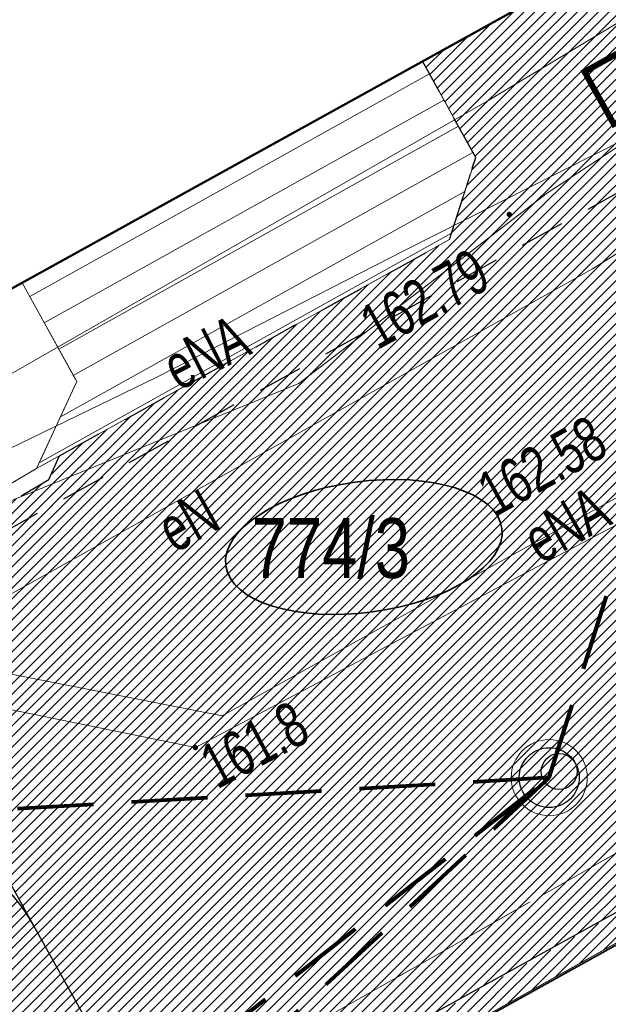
# Model space of a CAD drawing. Header units: metres. Extents: x 0 to 8443948, y 0 to 5887002.
# Tile 42 of 256: x 8442593 to 8442603, y 5885916 to 5885932. Entities that reach past the tile are written whole.
import ezdxf
from ezdxf.enums import TextEntityAlignment as Align

# ---------------------------------------------------------------- set-up
doc = ezdxf.new("R2010")
doc.units = ezdxf.units.M
doc.header["$MEASUREMENT"] = 0
for name, pattern in [('0.5_0.5', [1, 0.5, -0.5]), ('1.0_0.5', [1.5, 1, -0.5]), ('1.5_0.5', [2, 1.5, -0.5]), ('1.5_1.0', [2.5, 1.5, -1]), ('1_12', [3, 1, -1, 0, -1]), ('219-500', [0]), ('DASHED', [19.049999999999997, 12.7, -6.349999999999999])]:
    doc.linetypes.add(name, pattern=pattern)
doc.layers.get('0').update_dxf_attribs({"color": 250, "linetype": 'CONTINUOUS', "lineweight": 5})
for name, color, linetype, lineweight in [('!str kreskowanie', 2, 'CONTINUOUS', 5), ('!STR oś jezdni', 6, '1_12', 30), ('- ABM', 200, 'CONTINUOUS', 30), ('Sanit_KD', 102, 'DASHED', 80), ('Sanit_KD studnie', 102, 'CONTINUOUS', 30)]:
    doc.layers.add(name, color=color, linetype=linetype, lineweight=lineweight)
for name, color, linetype in [('211-numer działki ewidencyjnej', 253, 'CONTINUOUS'), ('218-kontur użytku gruntowego', 253, 'CONTINUOUS'), ('219-działka ewidencyjna', 253, 'CONTINUOUS'), ('312-budynek ewidencyjny', 253, 'CONTINUOUS'), ('chodnik', 253, 'CONTINUOUS'), ('Obszar prawny ulicy', 253, 'CONTINUOUS'), ('obszar utwardzony', 253, 'CONTINUOUS'), ('ogrodzenie trwałe', 253, 'CONTINUOUS'), ('pikieta sztuczna', 253, 'CONTINUOUS'), ('pikieta sztuczna-Atr2', 253, 'CONTINUOUS'), ('przewód elektroenergetyczny podziemny', 253, 'CONTINUOUS'), ('przewód elektroenergetyczny podziemny-Atr1', 253, 'CONTINUOUS'), ('przewód telekomunikacyjny podziemny', 253, 'CONTINUOUS'), ('rzędna', 253, 'CONTINUOUS'), ('rzędna-Atr2', 253, 'CONTINUOUS'), ('schody w ciągu komunikacyjnym', 253, 'CONTINUOUS'), ('trawnik', 253, 'CONTINUOUS')]:
    doc.layers.add(name, color=color, linetype=linetype)
doc.styles.get("Standard").update_dxf_attribs({"font": 'Working1250', "width": 0.75})
doc.linetypes.add('902-500', pattern='A,3.75,0,[1,ksztalty.shx,S=0.5,R=0,X=0,Y=0],3.75', length=7.5)

# ---------------------------------------------------------------- blocks, each defined once
blk = doc.blocks.new('PW01')
at = {"linetype": 'Continuous', "lineweight": 13}
h = blk.add_hatch(color=0, dxfattribs=at)
edge = h.paths.add_edge_path()
edge.add_arc((0, 0), 0.045, 0, 360)

msp = doc.modelspace()

# ---------------------------------------------------------------- hatches: boundary and pattern name
at = {"layer": '!str kreskowanie', "linetype": 'Continuous', "lineweight": 9}
h = msp.add_hatch(dxfattribs=at)
h.set_pattern_fill('ANSI31', color=253, scale=2)
h.set_pattern_definition([(45, (0, 0), (-0.1767766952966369, 0.1767766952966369), [])])
edge = h.paths.add_edge_path()
edge.add_line((8442664.269787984, 5885958.731383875), (8442651.4591051, 5885951.860788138))
edge.add_line((8442651.4591051, 5885951.860788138), (8442651.107003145, 5885951.680213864))
edge.add_line((8442651.107003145, 5885951.680213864), (8442650.825314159, 5885951.547263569))
edge.add_line((8442650.825314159, 5885951.547263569), (8442650.213043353, 5885951.2915528))
edge.add_line((8442650.213043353, 5885951.2915528), (8442649.565351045, 5885951.067618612))
edge.add_line((8442649.565351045, 5885951.067618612), (8442648.907314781, 5885950.886039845))
edge.add_line((8442648.907314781, 5885950.886039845), (8442647.831966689, 5885950.683058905))
edge.add_line((8442647.831966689, 5885950.683058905), (8442646.84144164, 5885950.594299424))
edge.add_line((8442646.84144164, 5885950.594299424), (8442645.745570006, 5885950.602953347))
edge.add_line((8442645.745570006, 5885950.602953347), (8442644.851213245, 5885950.693332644))
edge.add_line((8442644.851213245, 5885950.693332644), (8442643.822552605, 5885950.892538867))
edge.add_line((8442643.822552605, 5885950.892538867), (8442642.989342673, 5885951.132475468))
edge.add_line((8442642.989342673, 5885951.132475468), (8442641.715645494, 5885951.648125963))
edge.add_line((8442641.715645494, 5885951.648125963), (8442641.07972687, 5885951.980826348))
edge.add_line((8442641.07972687, 5885951.980826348), (8442640.364869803, 5885952.423573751))
edge.add_line((8442640.364869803, 5885952.423573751), (8442639.747827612, 5885952.816944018))
edge.add_line((8442639.747827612, 5885952.816944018), (8442638.805722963, 5885953.219358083))
edge.add_line((8442638.805722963, 5885953.219358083), (8442638.043659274, 5885953.448433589))
edge.add_line((8442638.043659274, 5885953.448433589), (8442636.975637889, 5885953.639045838))
edge.add_line((8442636.975637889, 5885953.639045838), (8442636.054566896, 5885953.68831747))
edge.add_line((8442636.054566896, 5885953.68831747), (8442634.452306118, 5885953.524189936))
edge.add_line((8442634.452306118, 5885953.524189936), (8442633.608202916, 5885953.304587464))
edge.add_line((8442633.608202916, 5885953.304587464), (8442632.164634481, 5885952.6866348))
edge.add_line((8442632.164634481, 5885952.6866348), (8442618.406892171, 5885945.060492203))
edge.add_line((8442618.406892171, 5885945.060492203), (8442617.100164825, 5885944.336208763))
edge.add_line((8442617.100164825, 5885944.336208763), (8442616.215008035, 5885943.845590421))
edge.add_line((8442557.16726463, 5885959.805935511), (8442559.13522998, 5885956.209309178))
edge.add_line((8442616.215008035, 5885943.845590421), (8442615.06146254, 5885943.206211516))
edge.add_line((8442559.26141296, 5885962.38233375), (8442557.445368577, 5885961.329242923))
edge.add_line((8442576.933342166, 5886044.913905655), (8442578.660334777, 5886045.772101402))
edge.add_line((8442578.660334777, 5886045.772101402), (8442580.59808973, 5886046.432554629))
edge.add_line((8442580.59808973, 5886046.432554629), (8442582.250428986, 5886046.770649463))
edge.add_line((8442582.250428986, 5886046.770649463), (8442583.979383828, 5886046.919302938))
edge.add_line((8442583.979383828, 5886046.919302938), (8442585.184680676, 5886046.902471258))
edge.add_line((8442585.184680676, 5886046.902471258), (8442586.113924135, 5886046.821928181))
edge.add_line((8442586.113924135, 5886046.821928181), (8442587.197005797, 5886046.652412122))
edge.add_line((8442587.197005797, 5886046.652412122), (8442588.06338871, 5886046.456360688))
edge.add_line((8442588.06338871, 5886046.456360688), (8442589.68940497, 5886045.934469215))
edge.add_line((8442589.68940497, 5886045.934469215), (8442591.090328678, 5886045.307942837))
edge.add_line((8442591.090328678, 5886045.307942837), (8442593.047606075, 5886044.106532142))
edge.add_line((8442593.047606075, 5886044.106532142), (8442593.660625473, 5886043.636002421))
edge.add_line((8442593.660625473, 5886043.636002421), (8442594.465502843, 5886042.934259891))
edge.add_line((8442594.465502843, 5886042.934259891), (8442595.720782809, 5886041.601410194))
edge.add_line((8442595.720782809, 5886041.601410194), (8442596.285916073, 5886040.876494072))
edge.add_line((8442596.285916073, 5886040.876494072), (8442596.924928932, 5886039.926611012))
edge.add_line((8442596.924928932, 5886039.926611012), (8442597.933216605, 5886038.138030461))
edge.add_line((8442597.933216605, 5886038.138030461), (8442639.901510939, 5885962.199846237))
edge.add_line((8442639.901510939, 5885962.199846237), (8442633.109770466, 5885959.516991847))
edge.add_line((8442633.109770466, 5885959.516991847), (8442633.6963819, 5885960.200178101))
edge.add_line((8442633.6963819, 5885960.200178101), (8442633.878216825, 5885960.699639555))
edge.add_line((8442633.878216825, 5885960.699639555), (8442633.92463591, 5885961.128033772))
edge.add_line((8442633.92463591, 5885961.128033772), (8442633.89462505, 5885961.473204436))
edge.add_line((8442633.89462505, 5885961.473204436), (8442633.67516429, 5885962.095324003))
edge.add_line((8442633.67516429, 5885962.095324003), (8442592.816329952, 5886036.026115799))
edge.add_line((8442592.816329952, 5886036.026115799), (8442592.347093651, 5886036.868048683))
edge.add_line((8442592.347093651, 5886036.868048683), (8442591.825374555, 5886037.658524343))
edge.add_line((8442591.825374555, 5886037.658524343), (8442591.454307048, 5886038.129768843))
edge.add_line((8442591.454307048, 5886038.129768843), (8442590.539427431, 5886039.068731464))
edge.add_line((8442590.539427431, 5886039.068731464), (8442589.758505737, 5886039.69752528))
edge.add_line((8442589.758505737, 5886039.69752528), (8442589.585933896, 5886039.818047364))
edge.add_line((8442589.585933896, 5886039.818047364), (8442588.459514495, 5886038.165419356))
edge.add_line((8442588.459514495, 5886038.165419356), (8442587.800346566, 5886038.565106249))
edge.add_line((8442587.800346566, 5886038.565106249), (8442587.401169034, 5886038.763446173))
edge.add_line((8442587.401169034, 5886038.763446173), (8442586.892734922, 5886038.973890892))
edge.add_line((8442586.892734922, 5886038.973890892), (8442586.295614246, 5886039.16596019))
edge.add_line((8442586.295614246, 5886039.16596019), (8442585.886736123, 5886039.265546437))
edge.add_line((8442585.886736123, 5886039.265546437), (8442585.339893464, 5886039.360314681))
edge.add_line((8442585.339893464, 5886039.360314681), (8442584.724419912, 5886039.41627756))
edge.add_line((8442584.724419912, 5886039.41627756), (8442584.219128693, 5886039.422940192))
edge.add_line((8442584.219128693, 5886039.422940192), (8442583.905410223, 5886039.409338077))
edge.add_line((8442583.905410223, 5886039.409338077), (8442583.478480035, 5886039.368843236))
edge.add_line((8442583.478480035, 5886039.368843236), (8442583.033144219, 5886039.299148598))
edge.add_line((8442583.033144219, 5886039.299148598), (8442582.680557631, 5886039.223553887))
edge.add_line((8442582.680557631, 5886039.223553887), (8442582.216511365, 5886039.095484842))
edge.add_line((8442582.216511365, 5886039.095484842), (8442582.016678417, 5886039.026670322))
edge.add_line((8442582.016678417, 5886039.026670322), (8442581.364483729, 5886040.920601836))
edge.add_line((8442581.364483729, 5886040.920601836), (8442580.964649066, 5886040.731154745))
edge.add_line((8442580.964649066, 5886040.731154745), (8442580.43297031, 5886040.252304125))
edge.add_line((8442580.43297031, 5886040.252304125), (8442580.277937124, 5886040.019667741))
edge.add_line((8442580.277937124, 5886040.019667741), (8442580.094039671, 5886039.583945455))
edge.add_line((8442580.094039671, 5886039.583945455), (8442580.015675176, 5886039.029583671))
edge.add_line((8442580.015675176, 5886039.029583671), (8442580.059863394, 5886038.611492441))
edge.add_line((8442580.059863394, 5886038.611492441), (8442580.265301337, 5886038.062013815))
edge.add_line((8442580.265301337, 5886038.062013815), (8442581.161753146, 5886036.440295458))
edge.add_line((8442581.161753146, 5886036.440295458), (8442623.96985033, 5885958.982556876))
edge.add_line((8442623.96985033, 5885958.982556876), (8442624.891557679, 5885957.332484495))
edge.add_line((8442624.891557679, 5885957.332484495), (8442625.277740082, 5885956.801740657))
edge.add_line((8442625.277740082, 5885956.801740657), (8442626.012310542, 5885956.339794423))
edge.add_line((8442626.012310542, 5885956.339794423), (8442626.680497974, 5885956.223500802))
edge.add_line((8442626.680497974, 5885956.223500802), (8442627.424809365, 5885956.365608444))
edge.add_line((8442627.424809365, 5885956.365608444), (8442619.432210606, 5885952.000753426))
edge.add_line((8442619.432210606, 5885952.000753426), (8442620.219729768, 5885952.854496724))
edge.add_line((8442620.219729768, 5885952.854496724), (8442620.3699889, 5885953.615061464))
edge.add_line((8442620.3699889, 5885953.615061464), (8442620.119255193, 5885954.584632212))
edge.add_line((8442620.119255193, 5885954.584632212), (8442619.640353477, 5885955.448650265))
edge.add_line((8442575.226581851, 5886043.970444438), (8442576.933342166, 5886044.913905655))
edge.add_line((8442574.050425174, 5886043.320289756), (8442575.226581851, 5886043.970444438))
edge.add_line((8442544.998763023, 5885989.058336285), (8442548.567478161, 5885982.613418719))
edge.add_line((8442619.640353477, 5885955.448650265), (8442619.156164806, 5885956.322206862))
edge.add_line((8442595.724142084, 5885966.679588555), (8442588.138038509, 5885980.390833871))
edge.add_line((8442588.138038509, 5885980.390833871), (8442587.25953, 5885981.580307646))
edge.add_line((8442587.25953, 5885981.580307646), (8442586.802210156, 5885982.052142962))
edge.add_line((8442586.802210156, 5885982.052142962), (8442586.239579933, 5885982.539092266))
edge.add_line((8442586.239579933, 5885982.539092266), (8442585.747919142, 5885982.896731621))
edge.add_line((8442585.747919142, 5885982.896731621), (8442585.143898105, 5885983.264300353))
edge.add_line((8442585.143898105, 5885983.264300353), (8442584.644827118, 5885983.516254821))
edge.add_line((8442584.644827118, 5885983.516254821), (8442583.782358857, 5885983.855362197))
edge.add_line((8442583.782358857, 5885983.855362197), (8442583.0131845, 5885984.065593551))
edge.add_line((8442583.0131845, 5885984.065593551), (8442582.037754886, 5885984.218209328))
edge.add_line((8442582.037754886, 5885984.218209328), (8442581.291190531, 5885984.253120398))
edge.add_line((8442581.291190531, 5885984.253120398), (8442580.766487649, 5885984.235894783))
edge.add_line((8442580.766487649, 5885984.235894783), (8442579.667590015, 5885984.086633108))
edge.add_line((8442579.667590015, 5885984.086633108), (8442578.764518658, 5885983.843636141))
edge.add_line((8442578.764518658, 5885983.843636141), (8442578.226297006, 5885983.642736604))
edge.add_line((8442578.226297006, 5885983.642736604), (8442577.382363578, 5885983.233168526))
edge.add_line((8442577.382363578, 5885983.233168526), (8442576.913164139, 5885982.973247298))
edge.add_line((8442576.913164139, 5885982.973247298), (8442562.004511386, 5885974.611298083))
edge.add_line((8442562.004511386, 5885974.611298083), (8442560.687597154, 5885973.856377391))
edge.add_line((8442560.687597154, 5885973.856377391), (8442559.754133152, 5885973.098240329))
edge.add_line((8442559.754133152, 5885973.098240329), (8442558.831564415, 5885971.917020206))
edge.add_line((8442558.831564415, 5885971.917020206), (8442558.388200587, 5885971.007070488))
edge.add_line((8442558.388200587, 5885971.007070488), (8442558.102410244, 5885970.027126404))
edge.add_line((8442558.102410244, 5885970.027126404), (8442557.984470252, 5885968.843331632))
edge.add_line((8442557.984470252, 5885968.843331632), (8442558.031951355, 5885968.089993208))
edge.add_line((8442558.031951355, 5885968.089993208), (8442558.215033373, 5885967.196031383))
edge.add_line((8442558.215033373, 5885967.196031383), (8442558.48648053, 5885966.44081024))
edge.add_line((8442558.48648053, 5885966.44081024), (8442558.814047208, 5885965.795336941))
edge.add_line((8442559.507852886, 5885962.525239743), (8442559.26141296, 5885962.38233375))
edge.add_line((8442559.13522998, 5885956.209309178), (8442562.917265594, 5885949.297313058))
edge.add_line((8442557.445368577, 5885961.329242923), (8442557.084191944, 5885960.969681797))
edge.add_line((8442557.084191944, 5885960.969681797), (8442556.98385968, 5885960.733130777))
edge.add_line((8442556.98385968, 5885960.733130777), (8442556.965563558, 5885960.272431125))
edge.add_line((8442556.965563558, 5885960.272431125), (8442557.16726463, 5885959.805935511))
edge.add_line((8442615.06146254, 5885943.206211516), (8442613.65506282, 5885942.426682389))
edge.add_line((8442613.65506282, 5885942.426682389), (8442612.5732038, 5885941.841342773))
edge.add_line((8442612.5732038, 5885941.841342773), (8442612.001622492, 5885941.655464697))
edge.add_line((8442612.001622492, 5885941.655464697), (8442611.364306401, 5885941.586987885))
edge.add_line((8442611.364306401, 5885941.586987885), (8442610.759671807, 5885941.648550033))
edge.add_line((8442610.759671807, 5885941.648550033), (8442610.226871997, 5885941.810975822))
edge.add_line((8442610.226871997, 5885941.810975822), (8442609.625874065, 5885942.142023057))
edge.add_line((8442609.625874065, 5885942.142023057), (8442609.12433156, 5885942.591364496))
edge.add_line((8442609.12433156, 5885942.591364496), (8442608.738745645, 5885943.1356331))
edge.add_line((8442608.738745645, 5885943.1356331), (8442607.999152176, 5885944.412121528))
edge.add_line((8442607.999152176, 5885944.412121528), (8442605.65896882, 5885948.707076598))
edge.add_line((8442558.814047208, 5885965.795336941), (8442559.38337488, 5885964.770547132))
edge.add_line((8442562.917265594, 5885949.297313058), (8442563.060489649, 5885948.997153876))
edge.add_line((8442563.060489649, 5885948.997153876), (8442563.209829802, 5885948.526735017))
edge.add_line((8442563.209829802, 5885948.526735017), (8442563.273053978, 5885948.130033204))
edge.add_line((8442563.273053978, 5885948.130033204), (8442563.281643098, 5885947.705621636))
edge.add_line((8442598.443996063, 5885961.759260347), (8442595.724142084, 5885966.679588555))
edge.add_line((8442559.88036868, 5885963.875958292), (8442559.9900479, 5885963.569384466))
edge.add_line((8442559.9900479, 5885963.569384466), (8442559.970221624, 5885963.124450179))
edge.add_line((8442559.970221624, 5885963.124450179), (8442559.812612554, 5885962.798946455))
edge.add_line((8442559.812612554, 5885962.798946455), (8442559.507852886, 5885962.525239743))
edge.add_line((8442548.567478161, 5885982.613418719), (8442549.173515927, 5885981.678987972))
edge.add_line((8442549.173515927, 5885981.678987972), (8442549.719207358, 5885981.028637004))
edge.add_line((8442549.719207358, 5885981.028637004), (8442550.43915766, 5885980.347616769))
edge.add_line((8442550.43915766, 5885980.347616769), (8442551.453750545, 5885979.626699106))
edge.add_line((8442551.453750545, 5885979.626699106), (8442552.369924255, 5885979.155011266))
edge.add_line((8442552.369924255, 5885979.155011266), (8442553.376053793, 5885978.794396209))
edge.add_line((8442553.376053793, 5885978.794396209), (8442554.839583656, 5885978.521834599))
edge.add_line((8442554.839583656, 5885978.521834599), (8442555.86878927, 5885978.494496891))
edge.add_line((8442555.86878927, 5885978.494496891), (8442556.75491995, 5885978.577584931))
edge.add_line((8442556.75491995, 5885978.577584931), (8442557.850104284, 5885978.821722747))
edge.add_line((8442557.850104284, 5885978.821722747), (8442558.725123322, 5885979.1388735))
edge.add_line((8442558.725123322, 5885979.1388735), (8442559.936428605, 5885979.767126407))
edge.add_line((8442559.936428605, 5885979.767126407), (8442574.798483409, 5885988.089877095))
edge.add_line((8442574.798483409, 5885988.089877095), (8442575.430637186, 5885988.483614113))
edge.add_line((8442575.430637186, 5885988.483614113), (8442575.755758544, 5885988.720039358))
edge.add_line((8442575.755758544, 5885988.720039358), (8442576.11976968, 5885989.016338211))
edge.add_line((8442576.11976968, 5885989.016338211), (8442576.850433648, 5885989.734277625))
edge.add_line((8442576.850433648, 5885989.734277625), (8442577.607794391, 5885990.726352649))
edge.add_line((8442577.607794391, 5885990.726352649), (8442578.09706081, 5885991.5981357))
edge.add_line((8442578.09706081, 5885991.5981357), (8442578.398091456, 5885992.308873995))
edge.add_line((8442578.398091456, 5885992.308873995), (8442578.645516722, 5885993.108642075))
edge.add_line((8442578.645516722, 5885993.108642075), (8442578.76451388, 5885993.660449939))
edge.add_line((8442578.76451388, 5885993.660449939), (8442578.843757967, 5885994.214197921))
edge.add_line((8442578.843757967, 5885994.214197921), (8442578.889656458, 5885995.069925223))
edge.add_line((8442578.889656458, 5885995.069925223), (8442578.87378009, 5885995.573680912))
edge.add_line((8442578.87378009, 5885995.573680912), (8442578.778892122, 5885996.396560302))
edge.add_line((8442578.778892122, 5885996.396560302), (8442578.653765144, 5885996.998296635))
edge.add_line((8442578.653765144, 5885996.998296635), (8442578.413354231, 5885997.789111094))
edge.add_line((8442578.413354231, 5885997.789111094), (8442577.891151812, 5885998.940204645))
edge.add_line((8442577.891151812, 5885998.940204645), (8442555.661492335, 5886039.154576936))
edge.add_line((8442555.661492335, 5886039.154576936), (8442555.192739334, 5886039.902010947))
edge.add_line((8442555.192739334, 5886039.902010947), (8442554.77167942, 5886040.446403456))
edge.add_line((8442554.77167942, 5886040.446403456), (8442554.23035396, 5886041.0263462))
edge.add_line((8442554.23035396, 5886041.0263462), (8442553.338117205, 5886041.773919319))
edge.add_line((8442553.338117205, 5886041.773919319), (8442552.78833011, 5886042.136805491))
edge.add_line((8442552.78833011, 5886042.136805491), (8442551.929394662, 5886042.585738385))
edge.add_line((8442551.929394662, 5886042.585738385), (8442550.874101, 5886042.971803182))
edge.add_line((8442550.874101, 5886042.971803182), (8442550.060152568, 5886043.160817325))
edge.add_line((8442550.060152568, 5886043.160817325), (8442549.172101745, 5886043.267889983))
edge.add_line((8442549.172101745, 5886043.267889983), (8442547.675356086, 5886043.22347142))
edge.add_line((8442547.675356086, 5886043.22347142), (8442547.061056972, 5886043.122880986))
edge.add_line((8442547.061056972, 5886043.122880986), (8442545.817061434, 5886042.762112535))
edge.add_line((8442545.817061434, 5886042.762112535), (8442544.958212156, 5886042.376320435))
edge.add_line((8442544.958212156, 5886042.376320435), (8442556.761535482, 5886048.533241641))
edge.add_line((8442556.761535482, 5886048.533241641), (8442559.144859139, 5886044.221710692))
edge.add_line((8442559.144859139, 5886044.221710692), (8442559.66884726, 5886043.397109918))
edge.add_line((8442559.66884726, 5886043.397109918), (8442560.045474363, 5886042.917121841))
edge.add_line((8442560.045474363, 5886042.917121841), (8442560.365518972, 5886042.561896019))
edge.add_line((8442560.365518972, 5886042.561896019), (8442560.864796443, 5886042.083234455))
edge.add_line((8442560.864796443, 5886042.083234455), (8442561.500294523, 5886041.579377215))
edge.add_line((8442561.500294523, 5886041.579377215), (8442562.018021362, 5886041.239482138))
edge.add_line((8442562.018021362, 5886041.239482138), (8442562.925697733, 5886040.768919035))
edge.add_line((8442562.925697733, 5886040.768919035), (8442563.65215204, 5886040.490743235))
edge.add_line((8442563.65215204, 5886040.490743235), (8442564.729267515, 5886040.218498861))
edge.add_line((8442564.729267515, 5886040.218498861), (8442565.997367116, 5886040.093377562))
edge.add_line((8442565.997367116, 5886040.093377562), (8442566.856995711, 5886040.12361581))
edge.add_line((8442566.856995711, 5886040.12361581), (8442567.775118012, 5886040.259549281))
edge.add_line((8442567.775118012, 5886040.259549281), (8442568.470731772, 5886040.437104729))
edge.add_line((8442568.470731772, 5886040.437104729), (8442569.238608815, 5886040.713781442))
edge.add_line((8442569.238608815, 5886040.713781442), (8442570.392103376, 5886041.298046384))
edge.add_line((8442570.392103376, 5886041.298046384), (8442574.050425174, 5886043.320289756))
edge.add_line((8442563.149043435, 5885945.085960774), (8442563.114333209, 5885944.324342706))
edge.add_line((8442563.114333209, 5885944.324342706), (8442563.160900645, 5885943.797810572))
edge.add_line((8442563.160900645, 5885943.797810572), (8442563.25558707, 5885943.414633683))
edge.add_line((8442563.25558707, 5885943.414633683), (8442563.3893295, 5885943.069609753))
edge.add_line((8442563.3893295, 5885943.069609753), (8442563.618000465, 5885942.628209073))
edge.add_line((8442563.618000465, 5885942.628209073), (8442582.367146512, 5885907.25750681))
edge.add_line((8442582.367146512, 5885907.25750681), (8442582.452884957, 5885907.122939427))
edge.add_line((8442582.452884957, 5885907.122939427), (8442582.584529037, 5885906.980046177))
edge.add_line((8442582.584529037, 5885906.980046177), (8442582.646758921, 5885906.928817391))
edge.add_line((8442582.646758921, 5885906.928817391), (8442582.739224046, 5885906.866550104))
edge.add_line((8442582.739224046, 5885906.866550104), (8442582.919084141, 5885906.782435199))
edge.add_line((8442582.919084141, 5885906.782435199), (8442583.0697653, 5885906.741846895))
edge.add_line((8442583.0697653, 5885906.741846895), (8442583.06, 5885906.68))
edge.add_line((8442583.06, 5885906.68), (8442578.00657704, 5885903.740362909))
edge.add_line((8442578.00657704, 5885903.740362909), (8442552.799026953, 5885951.294995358))
edge.add_line((8442552.799026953, 5885951.294995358), (8442555.684804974, 5885954.32226098))
edge.add_line((8442555.684804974, 5885954.32226098), (8442507.860863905, 5886017.712586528))
edge.add_line((8442507.860863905, 5886017.712586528), (8442507.578284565, 5886018.111984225))
edge.add_line((8442507.578284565, 5886018.111984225), (8442507.124857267, 5886018.887668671))
edge.add_line((8442507.124857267, 5886018.887668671), (8442506.720786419, 5886019.819149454))
edge.add_line((8442506.720786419, 5886019.819149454), (8442506.583712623, 5886020.234974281))
edge.add_line((8442506.583712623, 5886020.234974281), (8442506.372262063, 5886021.12189629))
edge.add_line((8442506.372262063, 5886021.12189629), (8442506.270204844, 5886021.924966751))
edge.add_line((8442506.270204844, 5886021.924966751), (8442506.247239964, 5886022.530698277))
edge.add_line((8442506.247239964, 5886022.530698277), (8442506.267848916, 5886023.10456106))
edge.add_line((8442506.267848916, 5886023.10456106), (8442506.295869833, 5886023.411444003))
edge.add_line((8442506.295869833, 5886023.411444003), (8442506.422132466, 5886024.19433665))
edge.add_line((8442506.422132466, 5886024.19433665), (8442506.606342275, 5886024.900652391))
edge.add_line((8442506.606342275, 5886024.900652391), (8442506.761219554, 5886025.35195658))
edge.add_line((8442506.761219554, 5886025.35195658), (8442506.929541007, 5886025.763542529))
edge.add_line((8442506.929541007, 5886025.763542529), (8442507.066558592, 5886026.057426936))
edge.add_line((8442507.066558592, 5886026.057426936), (8442507.38350399, 5886026.64033676))
edge.add_line((8442507.38350399, 5886026.64033676), (8442507.827406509, 5886027.304139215))
edge.add_line((8442507.827406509, 5886027.304139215), (8442509.153024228, 5886028.69908267))
edge.add_line((8442509.153024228, 5886028.69908267), (8442516.908454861, 5886033.147109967))
edge.add_line((8442516.908454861, 5886033.147109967), (8442515.49, 5886035.71))
edge.add_line((8442515.49, 5886035.71), (8442518.519999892, 5886037.349999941))
edge.add_line((8442518.519999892, 5886037.349999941), (8442518.95, 5886036.56))
edge.add_line((8442518.95, 5886036.56), (8442520.8, 5886037.56))
edge.add_line((8442520.8, 5886037.56), (8442520.363227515, 5886038.362442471))
edge.add_line((8442520.363227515, 5886038.362442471), (8442520.85, 5886038.61))
edge.add_line((8442520.85, 5886038.61), (8442525.322022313, 5886030.514188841))
edge.add_line((8442525.322022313, 5886030.514188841), (8442525.204935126, 5886029.684240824))
edge.add_line((8442525.204935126, 5886029.684240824), (8442525.322994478, 5886028.850923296))
edge.add_line((8442525.322994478, 5886028.850923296), (8442525.578961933, 5886028.233632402))
edge.add_line((8442525.578961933, 5886028.233632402), (8442537.309274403, 5886006.998759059))
edge.add_line((8442537.309274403, 5886006.998759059), (8442537.359291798, 5886006.832410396))
edge.add_line((8442537.359291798, 5886006.832410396), (8442537.381164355, 5886006.621952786))
edge.add_line((8442537.381164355, 5886006.621952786), (8442537.374401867, 5886006.504494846))
edge.add_line((8442537.374401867, 5886006.504494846), (8442537.315178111, 5886006.260410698))
edge.add_line((8442537.315178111, 5886006.260410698), (8442537.277068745, 5886006.172245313))
edge.add_line((8442537.277068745, 5886006.172245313), (8442537.198289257, 5886006.038101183))
edge.add_line((8442537.198289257, 5886006.038101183), (8442537.050649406, 5886005.868766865))
edge.add_line((8442537.050649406, 5886005.868766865), (8442536.82272477, 5886005.710244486))
edge.add_line((8442536.82272477, 5886005.710244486), (8442536.673812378, 5886005.587698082))
edge.add_line((8442536.673812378, 5886005.587698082), (8442536.547191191, 5886005.43285553))
edge.add_line((8442536.547191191, 5886005.43285553), (8442536.429241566, 5886005.188055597))
edge.add_line((8442536.429241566, 5886005.188055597), (8442536.384909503, 5886004.971586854))
edge.add_line((8442536.384909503, 5886004.971586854), (8442536.391157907, 5886004.736480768))
edge.add_line((8442536.391157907, 5886004.736480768), (8442536.44147293, 5886004.537243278))
edge.add_line((8442536.44147293, 5886004.537243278), (8442536.50590877, 5886004.395998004))
edge.add_line((8442559.38337488, 5885964.770547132), (8442559.88036868, 5885963.875958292))
edge.add_line((8442563.256136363, 5885947.201706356), (8442563.149043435, 5885945.085960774))
edge.add_line((8442563.281643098, 5885947.705621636), (8442563.256136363, 5885947.201706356))
edge.add_line((8442605.65896882, 5885948.707076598), (8442598.443996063, 5885961.759260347))
edge.add_line((8442536.50590877, 5886004.395998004), (8442544.998763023, 5885989.058336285))
edge.add_line((8442619.156164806, 5885956.322206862), (8442575.873930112, 5886034.638219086))
edge.add_line((8442575.873930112, 5886034.638219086), (8442574.992021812, 5886036.011107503))
edge.add_line((8442574.992021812, 5886036.011107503), (8442574.809284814, 5886036.158104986))
edge.add_line((8442574.809284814, 5886036.158104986), (8442574.427946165, 5886036.371085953))
edge.add_line((8442574.427946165, 5886036.371085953), (8442573.649223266, 5886036.528915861))
edge.add_line((8442573.649223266, 5886036.528915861), (8442573.311293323, 5886036.500159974))
edge.add_line((8442573.311293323, 5886036.500159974), (8442572.84457899, 5886036.359912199))
edge.add_line((8442572.84457899, 5886036.359912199), (8442572.68165341, 5886036.279289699))
edge.add_line((8442572.68165341, 5886036.279289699), (8442567.43053494, 5886033.376581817))
edge.add_line((8442567.43053494, 5886033.376581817), (8442566.976324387, 5886033.03281399))
edge.add_line((8442566.976324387, 5886033.03281399), (8442566.684977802, 5886032.658291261))
edge.add_line((8442566.684977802, 5886032.658291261), (8442566.476228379, 5886032.179733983))
edge.add_line((8442566.476228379, 5886032.179733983), (8442566.398104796, 5886031.626207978))
edge.add_line((8442566.398104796, 5886031.626207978), (8442566.479116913, 5886031.062749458))
edge.add_line((8442566.479116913, 5886031.062749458), (8442566.963847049, 5886030.086771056))
edge.add_line((8442566.963847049, 5886030.086771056), (8442610.403869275, 5885951.485128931))
edge.add_line((8442610.403869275, 5885951.485128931), (8442611.372930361, 5885949.736782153))
edge.add_line((8442611.372930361, 5885949.736782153), (8442612.09207298, 5885948.992046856))
edge.add_line((8442612.09207298, 5885948.992046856), (8442612.570868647, 5885948.783844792))
edge.add_line((8442612.570868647, 5885948.783844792), (8442613.122196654, 5885948.706352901))
edge.add_line((8442613.122196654, 5885948.706352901), (8442613.659630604, 5885948.779914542))
edge.add_line((8442613.659630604, 5885948.779914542), (8442614.0917674, 5885948.957086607))
edge.add_line((8442614.0917674, 5885948.957086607), (8442619.339559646, 5885951.86579517))
edge.add_line((8442619.339559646, 5885951.86579517), (8442627.43064202, 5885956.357532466))
edge.add_line((8442627.43064202, 5885956.357532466), (8442626.46303156, 5885958.100814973))
edge.add_line((8442626.46303156, 5885958.100814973), (8442632.148147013, 5885961.251919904))
edge.add_line((8442632.148147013, 5885961.251919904), (8442633.192210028, 5885959.368257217))
edge.add_line((8442633.192210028, 5885959.368257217), (8442640.024905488, 5885961.976573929))
edge.add_line((8442640.024905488, 5885961.976573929), (8442641.49693605, 5885959.313055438))
edge.add_line((8442641.49693605, 5885959.313055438), (8442641.894996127, 5885958.602535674))
edge.add_line((8442641.894996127, 5885958.602535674), (8442642.525652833, 5885957.767843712))
edge.add_line((8442642.525652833, 5885957.767843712), (8442642.96640492, 5885957.344131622))
edge.add_line((8442642.96640492, 5885957.344131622), (8442643.950091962, 5885956.679601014))
edge.add_line((8442643.950091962, 5885956.679601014), (8442644.957009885, 5885956.280360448))
edge.add_line((8442644.957009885, 5885956.280360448), (8442646.118492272, 5885956.092264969))
edge.add_line((8442646.118492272, 5885956.092264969), (8442647.79152941, 5885956.27810957))
edge.add_line((8442647.79152941, 5885956.27810957), (8442649.97539069, 5885957.306120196))
edge.add_line((8442649.97539069, 5885957.306120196), (8442661.672803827, 5885963.579649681))
edge.add_line((8442661.672803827, 5885963.579649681), (8442664.270551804, 5885958.731793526))
h = msp.add_hatch(dxfattribs=at)
h.set_pattern_fill('ANSI31', color=40)
h.set_pattern_definition([(45, (-1369.217424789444, 667.4384313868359), (-0.08838834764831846, 0.08838834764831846), [])])
h.paths.add_polyline_path([(8442595.154993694, 5885957.374150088), (8442592.73607533, 5885961.750088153), (8442591.526616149, 5885963.938057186), (8442590.317156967, 5885966.126026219), (8442589.107697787, 5885968.313995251), (8442587.898238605, 5885970.501964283), (8442586.688779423, 5885972.689933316), (8442585.479320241, 5885974.877902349), (8442584.26988783, 5885977.065822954), (8442587.765977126, 5885978.998438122, 0.4255671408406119), (8442588.138038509, 5885980.390833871, 0.4045504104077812), (8442577.382363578, 5885983.233168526), (8442567.866160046, 5885977.893821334), (8442561.052850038, 5885974.078367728, 0.4132210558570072), (8442558.739526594, 5885965.929474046), (8442559.88036868, 5885963.875958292, -0.4088354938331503), (8442559.507852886, 5885962.525239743), (8442557.445368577, 5885961.329242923, 0.4069603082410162), (8442557.069747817, 5885959.984155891), (8442562.917265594, 5885949.297313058, -0.138689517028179), (8442563.281643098, 5885947.705621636), (8442563.118168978, 5885944.475999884, 0.1353148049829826), (8442563.463697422, 5885942.919305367), (8442576.563383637, 5885918.20644113, 0.4193619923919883), (8442580.665345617, 5885916.985901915), (8442597.181837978, 5885926.115636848), (8442606.23866365, 5885931.121930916, 0.4536714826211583), (8442608.740178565, 5885943.134960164), (8442607.313948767, 5885945.713149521, -0.00180183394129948), (8442607.266797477, 5885945.793554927, 0.3893208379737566), (8442605.909029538, 5885946.144495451), (8442602.426594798, 5885944.219478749), (8442601.217135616, 5885946.407447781), (8442600.007676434, 5885948.595416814), (8442596.364452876, 5885955.186181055)])
h.paths.add_polyline_path([(8442586.0622784, 5885982.392566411), (8442582.558834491, 5885980.442599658)], flags=16)
h.paths.add_polyline_path([(8442575.91, 5885978.96), (8442601.56998698, 5885932.540023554), (8442599.540893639, 5885931.418383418), (8442600.43, 5885929.81), (8442599.99, 5885928.44), (8442593.483358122, 5885924.832543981), (8442593.303574, 5885924.436076), (8442589.610127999, 5885922.260144), (8442585.8078, 5885921.8838), (8442584.33338318, 5885924.907255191), (8442578.3, 5885921.43), (8442576.51, 5885924.65), (8442571.49, 5885933.92), (8442572.688425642, 5885934.584614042), (8442559.34, 5885958.96), (8442564.41, 5885961.9), (8442559.910000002, 5885969.999999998)], flags=16)
h.paths.add_polyline_path([(8442568.150243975, 5885942.858519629), (8442567.500005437, 5885942.502734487, -0.4142135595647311), (8442566.142734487, 5885942.899994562), (8442566.142734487, 5885942.899994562, -0.4142135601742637), (8442566.53999456, 5885944.257265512), (8442567.19028951, 5885944.613081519), (8442568.150243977, 5885942.858519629)], flags=16)
h = msp.add_hatch(dxfattribs=at)
h.set_pattern_fill('ANSI31', color=241)
h.set_pattern_definition([(45, (0, 0), (-0.08838834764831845, 0.08838834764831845), [])])
h.paths.add_polyline_path([(8442608.76, 5885921.92), (8442608.974791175, 5885920.636760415), (8442595.249718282, 5885913.041016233), (8442590.150683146, 5885922.229062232), (8442606.23866365, 5885931.121930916), (8442606.674893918, 5885931.38146345), (8442606.999136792, 5885931.599908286), (8442607.478775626, 5885931.968415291), (8442607.994397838, 5885932.435865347), (8442608.54760108, 5885933.04230504), (8442609.10247111, 5885933.804544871), (8442609.220938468, 5885933.995085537), (8442609.432456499, 5885934.368477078), (8442609.637551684, 5885934.782762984), (8442609.819424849, 5885935.210887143), (8442610.05595407, 5885935.909322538), (8442610.159847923, 5885936.308452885), (8442610.254624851, 5885936.778696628), (8442610.323666, 5885937.278066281), (8442610.35844539, 5885937.723292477), (8442610.368460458, 5885938.123468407), (8442610.357089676, 5885938.54985228), (8442610.319829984, 5885939.004219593), (8442610.276597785, 5885939.332337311), (8442610.225693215, 5885939.628092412), (8442610.153321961, 5885939.966273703), (8442610.038314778, 5885940.397964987), (8442609.84214762, 5885940.977237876), (8442609.643295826, 5885941.451646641), (8442609.2984555, 5885942.12309485), (8442608.993304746, 5885942.675125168), (8442609.263162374, 5885942.446843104), (8442609.716714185, 5885942.080775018), (8442609.911643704, 5885941.962920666), (8442610.239410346, 5885941.806505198), (8442610.743230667, 5885941.652438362), (8442610.946654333, 5885941.616594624), (8442611.312061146, 5885941.58772242), (8442611.489136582, 5885941.589811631), (8442611.980118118, 5885941.650943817), (8442612.197728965, 5885941.705076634), (8442612.496362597, 5885941.808669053), (8442612.797529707, 5885941.951251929), (8442618.800529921, 5885945.213068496), (8442618.608713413, 5885945.008979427), (8442618.533539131, 5885944.910789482), (8442618.444396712, 5885944.77530137), (8442618.321742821, 5885944.536313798), (8442618.254850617, 5885944.358274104), (8442618.197761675, 5885944.139522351), (8442618.178247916, 5885944.025755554), (8442618.158788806, 5885943.784255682), (8442618.10531399, 5885941.083126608), (8442618.096649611, 5885940.645470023), (8442618.091155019, 5885940.308540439), (8442618.111375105, 5885939.816369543), (8442618.163558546, 5885939.379239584), (8442618.267665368, 5885938.863906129), (8442618.434786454, 5885938.307167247), (8442618.612244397, 5885937.862822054), (8442618.843356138, 5885937.399828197), (8442621.20564311, 5885933.137871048), (8442608.100413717, 5885925.860605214), (8442608.37, 5885924.25), (8442604.83, 5885923.61), (8442605.29, 5885921.25)])
at = {"layer": '!str kreskowanie', "linetype": 'Continuous', "lineweight": 9, "true_color": 0x33cc00}
h = msp.add_hatch(dxfattribs=at)
h.set_pattern_fill('ANSI31', color=82)
h.set_pattern_definition([(45, (0, 0), (-0.08838834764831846, 0.08838834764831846), [])])
edge = h.paths.add_edge_path()
edge.add_line((8442595.249718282, 5885913.041016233), (8442595.263839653, 5885913.015610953))
edge.add_line((8442595.263839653, 5885913.015610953), (8442608.974791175, 5885920.636760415))
edge.add_line((8442608.974791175, 5885920.636760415), (8442608.108084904, 5885925.864864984))
edge.add_line((8442608.108084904, 5885925.864864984), (8442609.54, 5885926.66))
edge.add_line((8442609.54, 5885926.66), (8442610.19, 5885920.83))
edge.add_line((8442610.19, 5885920.83), (8442587.18, 5885908.01))
edge.add_line((8442587.18, 5885908.01), (8442585.49, 5885907.82))
edge.add_line((8442585.49, 5885907.82), (8442583.18, 5885906.58))
edge.add_line((8442583.18, 5885906.58), (8442583.059999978, 5885906.680000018))
edge.add_line((8442583.059999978, 5885906.680000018), (8442582.658851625, 5885907.04618425))
edge.add_line((8442582.658851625, 5885907.04618425), (8442582.477109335, 5885907.248178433))
edge.add_line((8442582.477109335, 5885907.248178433), (8442582.30897948, 5885907.461636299))
edge.add_line((8442582.30897948, 5885907.461636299), (8442582.016380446, 5885907.919235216))
edge.add_line((8442582.016380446, 5885907.919235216), (8442580.779144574, 5885910.253309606))
edge.add_line((8442580.779144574, 5885910.253309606), (8442580.574960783, 5885910.736389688))
edge.add_line((8442580.574960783, 5885910.736389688), (8442580.459385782, 5885911.237923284))
edge.add_line((8442580.459385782, 5885911.237923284), (8442580.430427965, 5885911.72067842))
edge.add_line((8442580.430427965, 5885911.72067842), (8442580.55436993, 5885912.513925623))
edge.add_line((8442580.55436993, 5885912.513925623), (8442580.869205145, 5885913.221502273))
edge.add_line((8442580.869205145, 5885913.221502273), (8442581.445109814, 5885913.908031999))
edge.add_line((8442581.445109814, 5885913.908031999), (8442581.748839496, 5885914.143188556))
edge.add_line((8442581.748839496, 5885914.143188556), (8442582.488222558, 5885914.565705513))
edge.add_line((8442582.488222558, 5885914.565705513), (8442588.982609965, 5885918.155574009))
edge.add_arc((8442590.433936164, 5885915.52999745), 2.999999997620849, 29.067229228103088, 118.9322710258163, ccw=False)
edge.add_line((8442593.056086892, 5885916.987504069), (8442594.277789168, 5885914.789580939))
edge.add_line((8442594.277789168, 5885914.789580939), (8442593.909867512, 5885914.013024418))
edge.add_line((8442593.909867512, 5885914.013024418), (8442594.637625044, 5885912.701396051))
edge.add_line((8442594.637625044, 5885912.701396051), (8442595.249718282, 5885913.041016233))

# ---------------------------------------------------------------- linework, layer by layer
at = {"layer": '!STR oś jezdni', "color": 162, "linetype": '1.5_1.0', "lineweight": 30, "ltscale": 0.5}
msp.add_lwpolyline([(8442575.91, 5885978.96), (8442559.91, 5885970), (8442564.41, 5885961.9), (8442559.34, 5885958.96), (8442572.68, 5885934.58), (8442571.49, 5885933.92), (8442578.3, 5885921.43), (8442584.31412362, 5885924.896155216), (8442585.8078, 5885921.8838), (8442589.610127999, 5885922.260144), (8442593.303574, 5885924.436076), (8442593.483358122, 5885924.832543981), (8442599.99, 5885928.44), (8442600.43, 5885929.81), (8442599.54093209, 5885931.418404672), (8442601.56998698, 5885932.540023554)], close=True, dxfattribs=at)
msp.add_lwpolyline([(8442595.154993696, 5885957.374150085), (8442602.426594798, 5885944.219478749), (8442605.909029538, 5885946.144495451, -0.4154390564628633), (8442607.31394876, 5885945.713149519), (8442607.31394876, 5885945.713149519, -0.5310571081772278), (8442607.31394876, 5885945.713149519), (8442609.369955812, 5885941.993747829, -0.4142167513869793), (8442606.238663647, 5885931.121930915), (8442580.665345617, 5885916.985901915, -0.4193619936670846), (8442576.563383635, 5885918.206441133), (8442563.463697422, 5885942.919305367, -0.1353148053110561), (8442563.118168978, 5885944.475999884), (8442563.281643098, 5885947.705621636, 0.1386895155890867)], format="xyb", dxfattribs=at)
at = {"layer": '!STR oś jezdni', "color": 162, "linetype": 'ByBlock', "lineweight": 30}
msp.add_lwpolyline([(8442619.188767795, 5885945.493898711, 0.2673204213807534), (8442618.158788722, 5885943.78425143), (8442618.092330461, 5885940.427300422, 0.132240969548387), (8442618.843356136, 5885937.399828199), (8442621.20564311, 5885933.137871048), (8442621.20564311, 5885933.137871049), (8442609.54, 5885926.66), (8442608.100413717, 5885925.860605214), (8442608.974791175, 5885920.636760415), (8442605.974428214, 5885918.978268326), (8442599.572790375, 5885915.439674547), (8442595.249718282, 5885913.041016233), (8442594.637625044, 5885912.701396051), (8442593.909867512, 5885914.013024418), (8442594.277789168, 5885914.789580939), (8442593.056086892, 5885916.98750407, 0.4135238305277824), (8442588.982609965, 5885918.155574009), (8442581.978454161, 5885914.283923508, 0.4090838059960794), (8442580.779144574, 5885910.253309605)], format="xyb", dxfattribs=at)
at = {"layer": '!STR oś jezdni', "color": 162, "linetype": '1.5_1.0', "lineweight": 30, "ltscale": 0.5}
msp.add_lwpolyline([(8442593.056086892, 5885916.98750407), (8442590.150683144, 5885922.229062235)], dxfattribs=at)
at = {"layer": '- ABM', "color": 0, "linetype": 'Continuous', "lineweight": 35, "const_width": 0.1}
msp.add_lwpolyline([(8442602.246613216, 5885931.240740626), (8442602.73426952, 5885930.367704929), (8442603.607305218, 5885930.855361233), (8442603.119648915, 5885931.728396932)], close=True, dxfattribs=at)
at = {"color": 5, "linetype": '1.5_1.0', "lineweight": 35, "ltscale": 3}
msp.add_lwpolyline([(8442577.072229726, 5885901.954937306), (8442610.723893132, 5885920.553791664), (8442610.073813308, 5885926.38450761), (8442621.448858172, 5885932.701010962), (8442642.446016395, 5885944.421117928), (8442643.550879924, 5885945.015749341), (8442648.242824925, 5885941.384243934), (8442670.170182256, 5885953.38133787), (8442662.563267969, 5885967.284665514), (8442684.43644411, 5885978.296141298), (8442679.014715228, 5885988.33974182), (8442650.406952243, 5885973.359494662), (8442600.516083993, 5886061.954035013), (8442572.89560141, 5886065.513723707), (8442496.122549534, 5886031.613493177), (8442554.317059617, 5885954.445405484), (8442549.65130292, 5885949.481834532)], close=True, dxfattribs=at)
at = {"color": 10, "linetype": 'Continuous', "lineweight": 35}
msp.add_ellipse((8442598.563067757, 5885923.308369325), major_axis=(-2.304607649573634, -0.3116164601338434), ratio=0.4697888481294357, dxfattribs=at)
at = {"layer": '218-kontur użytku gruntowego', "color": 3, "linetype": '0.5_0.5', "lineweight": 18, "flags": 128}
for points in [[(8442610.2, 5885920.83), (8442588.15, 5885908.55)], [(8442588.15, 5885908.55), (8442610.2, 5885920.83)]]:
    msp.add_lwpolyline(points, dxfattribs=at)
at = {"layer": '219-działka ewidencyjna', "color": 253, "linetype": '219-500', "lineweight": 18, "flags": 128}
msp.add_lwpolyline([(8442610.2, 5885920.83), (8442588.15, 5885908.55)], dxfattribs=at)
at = {"layer": '312-budynek ewidencyjny', "color": 253, "linetype": 'Continuous', "lineweight": 50, "flags": 128}
msp.add_lwpolyline([(8442601.57, 5885932.54), (8442589.63, 5885925.94)], dxfattribs=at)
at = {"layer": 'chodnik', "color": 253, "linetype": '1.0_0.5', "lineweight": 18, "flags": 128}
msp.add_lwpolyline([(8442576.21, 5885924.33), (8442576.51, 5885924.65), (8442578.3, 5885921.43), (8442588.78, 5885927.47), (8442589.63, 5885925.94), (8442592.86, 5885927.72), (8442593.77, 5885926.07), (8442593.1, 5885924.62), (8442589.53, 5885922.51), (8442585.98, 5885922.2), (8442584.72, 5885924.58), (8442578.14, 5885920.88)], close=True, dxfattribs=at)
at = {"layer": 'Obszar prawny ulicy', "color": 5, "linetype": '219-500', "lineweight": 18, "flags": 128}
msp.add_lwpolyline([(8442465.807740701, 5885841.42889564), (8442577.26, 5885902.63), (8442582.14, 5885905.19), (8442588.15, 5885908.55), (8442610.19, 5885920.83), (8442609.54, 5885926.66), (8442643.63, 5885945.59), (8442648.27, 5885941.8), (8442825.492533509, 5886039.004448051)], dxfattribs=at)
at = {"layer": 'obszar utwardzony', "color": 253, "linetype": '1.5_0.5', "lineweight": 18, "flags": 128}
for points in [[(8442564.97, 5886049.7), (8442575.16, 5886031.15), (8442574.91, 5886031.01), (8442570.92, 5886038.36), (8442566.69, 5886036.08), (8442570.69, 5886028.75), (8442572.18, 5886026.08), (8442573.62, 5886023.54), (8442578.02, 5886025.92), (8442579.48, 5886023.23), (8442575.14, 5886020.78), (8442580.84, 5886010.41), (8442585.24, 5886012.79), (8442586.73, 5886010.03), (8442582.3, 5886007.62), (8442586.15, 5886000.73), (8442585.16, 5886000.32), (8442588.02, 5885995.14), (8442593.3, 5885998.05), (8442593.81, 5885997.19), (8442589.38, 5885994.7), (8442592.31, 5885989.4), (8442598.16, 5885978.8), (8442602.48, 5885970.85), (8442606.89, 5885973.3), (8442608.36, 5885970.63), (8442604.06, 5885968.07), (8442608.9, 5885959.38), (8442611.45, 5885958.66), (8442614.13, 5885960.1), (8442615.27, 5885958.07), (8442621.66, 5885953.12), (8442619.52, 5885951.84), (8442622.54, 5885946.31), (8442619.07, 5885944.36), (8442618.88, 5885941.8), (8442618.36, 5885941.84), (8442618.27, 5885940.18), (8442618.85, 5885940.15), (8442618.8, 5885938.5), (8442617.55, 5885937.84), (8442619.37, 5885933.64), (8442607.83, 5885927.19), (8442608.98, 5885921.71), (8442592.68, 5885912.48), (8442589.71, 5885917.45), (8442587.24, 5885917.68), (8442589.84, 5885913), (8442585.57, 5885910.37), (8442583.88, 5885908.77), (8442583.51, 5885908.26), (8442583.15, 5885907.25), (8442583.06, 5885906.68), (8442583.18, 5885906.58), (8442583.34, 5885905.77), (8442578.98, 5885903.47), (8442571.93, 5885916.12), (8442560.33, 5885937.25), (8442559.78, 5885938.34), (8442559.08, 5885939.9), (8442558.33, 5885941.76), (8442557.63, 5885943.68), (8442557, 5885945.58), (8442556.48, 5885947.51), (8442556.13, 5885949.45), (8442555.88, 5885950.88), (8442555.61, 5885952.39), (8442555.4, 5885954.41), (8442552.24, 5885959.62), (8442505.96, 5886020.61), (8442494.31, 5886036.29), (8442509.2, 5886039.47), (8442513.42, 5886041.62), (8442513.23, 5886039.85), (8442515.49, 5886035.71), (8442518.52, 5886037.35), (8442518.95, 5886036.56), (8442520.8, 5886037.56), (8442520.37, 5886038.35), (8442520.85, 5886038.61), (8442522, 5886036.66), (8442524.86, 5886031.37), (8442560.38, 5886050.48), (8442563.45, 5886052.1), (8442563.6, 5886052.17)], [(8442586.22, 5885984.59), (8442584.7, 5885984.05), (8442577.36, 5885979.8), (8442576.76, 5885980.4), (8442559.06, 5885970.36), (8442556.12, 5885968.63), (8442559.59, 5885964.34), (8442557.99, 5885963.4), (8442559.18, 5885961.19), (8442557.38, 5885960.21), (8442558.72, 5885957.49), (8442559.98, 5885954.78), (8442560.13, 5885954.41), (8442560.82, 5885952.96), (8442561.45, 5885951.07), (8442562.32, 5885948.2), (8442562.95, 5885946.24), (8442563.62, 5885944.32), (8442564.46, 5885942.48), (8442565.65, 5885940.3), (8442567.39, 5885937.2), (8442567.93, 5885936.18), (8442568.71, 5885934.7), (8442568.92, 5885932.98), (8442573.1, 5885925.43), (8442575.03, 5885923.09), (8442575.53, 5885922.31), (8442576.26, 5885921.44), (8442577.04, 5885920.82), (8442578.08, 5885920.21), (8442579.06, 5885919.86), (8442580.07, 5885919.81), (8442581.24, 5885920.02), (8442582.63, 5885920.47), (8442585.98, 5885922.2), (8442589.53, 5885922.51), (8442593.1, 5885924.62), (8442599.99, 5885928.44), (8442600.43, 5885929.81), (8442599.54, 5885931.42), (8442601.57, 5885932.54), (8442601.22, 5885933.18), (8442602.31, 5885933.78), (8442602.49, 5885934.11), (8442592.74, 5885951.77), (8442591.17, 5885954.56), (8442579.38, 5885976.31), (8442583.47, 5885978.65), (8442587.5, 5885971.61), (8442592.1, 5885974.14)]]:
    msp.add_lwpolyline(points, close=True, dxfattribs=at)
at = {"layer": 'ogrodzenie trwałe', "color": 253, "linetype": '902-500', "lineweight": 35, "flags": 128}
msp.add_lwpolyline([(8442610.21, 5885920.79), (8442588.15, 5885908.55), (8442587.18, 5885908.01), (8442585.49, 5885907.82), (8442583.18, 5885906.58), (8442583.06, 5885906.68)], dxfattribs=at)
at = {"layer": 'przewód elektroenergetyczny podziemny', "color": 1, "linetype": 'Continuous', "lineweight": 18, "flags": 128}
for points in [[(8442552.44, 5886017.91), (8442553.89, 5886018.59), (8442554.93, 5886019.07), (8442555.39, 5886018.9), (8442563.06, 5886005), (8442572.13, 5885989.04), (8442575.86, 5885982.04), (8442581.48, 5885972.1), (8442583.47, 5885970.68), (8442583.72, 5885970.19), (8442583.61, 5885969.44), (8442586.74, 5885963.71), (8442600.46, 5885940.92), (8442604.8, 5885933.34), (8442605.74, 5885930.05), (8442602.38, 5885927.95), (8442589.55, 5885920.78), (8442586.65, 5885919.43), (8442585.17, 5885921.98), (8442582.51, 5885923.86)], [(8442583.73, 5885924.56), (8442584.58, 5885923.05), (8442588.98, 5885923.17), (8442595.12, 5885926.15), (8442599.23, 5885928.25), (8442604.55, 5885930.94), (8442604.52, 5885933.26), (8442600.06, 5885941.09), (8442593.58, 5885952.84), (8442590.23, 5885958.94), (8442584.46, 5885969.35)], [(8442583.39, 5885924.36), (8442584.51, 5885922.29), (8442591.89, 5885920.75), (8442595.75, 5885919.96), (8442606.95, 5885925.88), (8442608.77, 5885933.17), (8442611.11, 5885941.7), (8442614.06, 5885952.11), (8442616.4, 5885960.57), (8442618.27, 5885967.53), (8442617.54, 5885968.95)], [(8442583.65, 5885924.51), (8442584.39, 5885923.21), (8442585.2, 5885923.36), (8442590.56, 5885924.99), (8442600.62, 5885930.75), (8442606.37, 5885934.2), (8442611.68, 5885937.35), (8442612.7, 5885941.72), (8442618.66, 5885946.13)], [(8442584.01, 5885923.61), (8442584.56, 5885922.79), (8442596.2, 5885920.49), (8442600.83, 5885923.06), (8442608.76, 5885927.42)]]:
    msp.add_lwpolyline(points, dxfattribs=at)
at = {"layer": 'przewód telekomunikacyjny podziemny', "color": 30, "linetype": 'Continuous', "lineweight": 18, "flags": 128}
msp.add_lwpolyline([(8442583.39, 5885969.36), (8442592.64, 5885952.61), (8442604.2, 5885931.73), (8442604.1, 5885930.84), (8442601.63, 5885929.22), (8442597.48, 5885926.04), (8442584.81, 5885920.88), (8442583.13, 5885924.22)], dxfattribs=at)
at = {"layer": 'Sanit_KD', "ltscale": 0.1}
for p, q in [((8442601.657065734, 5885919.458667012), (8442609.559496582, 5885944.544035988)), ((8442601.657065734, 5885919.458667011), (8442575.037741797, 5885917.891074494)), ((8442594.417741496, 5885913.805532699), (8442601.657065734, 5885919.458667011)), ((8442601.657065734, 5885919.458667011), (8442594.757479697, 5885913.067480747))]:
    msp.add_line(p, q, dxfattribs=at)
at = {"layer": 'Sanit_KD studnie', "lineweight": 20, "ltscale": 0.1}
msp.add_circle((8442601.657065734, 5885919.458667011), 0.635, dxfattribs=at)
at = {"layer": 'Sanit_KD studnie'}
for centre, radius in [((8442601.657065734, 5885919.458667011), 0.5), ((8442601.824294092, 5885919.56182406), 0.2999999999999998)]:
    msp.add_circle(centre, radius, dxfattribs=at)
at = {"layer": 'schody w ciągu komunikacyjnym', "color": 253, "linetype": 'Continuous', "lineweight": 18, "flags": 128}
msp.add_lwpolyline([(8442592.86, 5885927.72), (8442593.77, 5885926.07), (8442593.1, 5885924.62), (8442599.99, 5885928.44), (8442600.43, 5885929.81), (8442599.54, 5885931.42)], close=True, dxfattribs=at)
for points in [[(8442592.988, 5885927.488), (8442599.658, 5885931.206)], [(8442593.229, 5885927.05), (8442599.9, 5885930.768)], [(8442593.471, 5885926.612), (8442600.142, 5885930.331)], [(8442593.712, 5885926.174), (8442600.384, 5885929.893)], [(8442593.499, 5885925.483), (8442600.249, 5885929.245)], [(8442593.142, 5885924.712), (8442600.025, 5885928.548)]]:
    msp.add_lwpolyline(points, dxfattribs=at)
at = {"layer": 'trawnik', "color": 253, "linetype": '1.0_0.5', "lineweight": 18, "flags": 128}
for points in [[(8442621.66, 5885953.12), (8442619.52, 5885951.84), (8442622.54, 5885946.31), (8442623.98, 5885947.13), (8442627.11, 5885945.22), (8442627.33, 5885945.63), (8442628.63, 5885944.84), (8442628.44, 5885944.45), (8442628.91, 5885944.08), (8442633.39, 5885940.98), (8442631.09, 5885939.88), (8442621.16, 5885934.25), (8442618.8, 5885938.5), (8442617.55, 5885937.84), (8442619.37, 5885933.64), (8442607.83, 5885927.19), (8442608.98, 5885921.71), (8442592.68, 5885912.48), (8442589.71, 5885917.45), (8442587.24, 5885917.68), (8442589.84, 5885913), (8442585.57, 5885910.37), (8442583.88, 5885908.77), (8442583.51, 5885908.26), (8442583.15, 5885907.25), (8442583.06, 5885906.68), (8442583.18, 5885906.58), (8442585.49, 5885907.82), (8442587.18, 5885908.01), (8442610.21, 5885920.79), (8442609.61, 5885926.6), (8442636.12, 5885941.45)], [(8442610.21, 5885920.79), (8442588.15, 5885908.55), (8442587.18, 5885908.01), (8442585.49, 5885907.82), (8442583.18, 5885906.58), (8442583.34, 5885905.77), (8442584.28, 5885904.35), (8442585.2, 5885902.95), (8442585.49, 5885902.51), (8442609.65, 5885915.75), (8442609.11, 5885916.37)]]:
    msp.add_lwpolyline(points, close=True, dxfattribs=at)

# ---------------------------------------------------------------- block references
at = {"layer": 'pikieta sztuczna', "color": 253, "linetype": 'Continuous', "lineweight": 13}
msp.add_blockref('PW01', (8442600.99, 5885928.86), dxfattribs=at)
at = {"layer": 'rzędna', "color": 1, "linetype": 'Continuous', "lineweight": 18}
msp.add_blockref('PW01', (8442595.75, 5885919.96), dxfattribs=at)

# ---------------------------------------------------------------- texts
at = {"layer": '211-numer działki ewidencyjnej', "color": 82, "linetype": 'Continuous', "lineweight": 30, "true_color": 0x33cc00, "width": 0.79}
msp.add_text('774/3', height=1, dxfattribs=at).set_placement((8442596.69, 5885922.79))
at = {"layer": 'pikieta sztuczna-Atr2', "color": 253, "width": 0.72}
for s, p in [('162.79', (8442600.36, 5885928.32)), ('162.58', (8442602.32, 5885925.53))]:
    msp.add_text(s, height=0.75, rotation=28.982, dxfattribs=at).set_placement(p, align=Align.TOP_RIGHT)
at = {"layer": 'przewód elektroenergetyczny podziemny-Atr1', "color": 1, "width": 0.72}
for rotation, p in [(27.064, (8442595.3, 5885926.24)), (29.471, (8442601.33, 5885923.34))]:
    msp.add_text('eNA', height=0.75, rotation=rotation, dxfattribs=at).set_placement(p, align=Align.MIDDLE_LEFT)
msp.add_text('eN', height=0.75, rotation=29.197, dxfattribs=at).set_placement((8442595.04, 5885923.85), align=Align.TOP_LEFT)
at = {"layer": 'rzędna-Atr2', "color": 253, "width": 0.72}
msp.add_text('161.8', height=0.75, rotation=27.859, dxfattribs=at).set_placement((8442595.76, 5885919.92), align=Align.TOP_LEFT)

doc.saveas('drawing.dxf')
